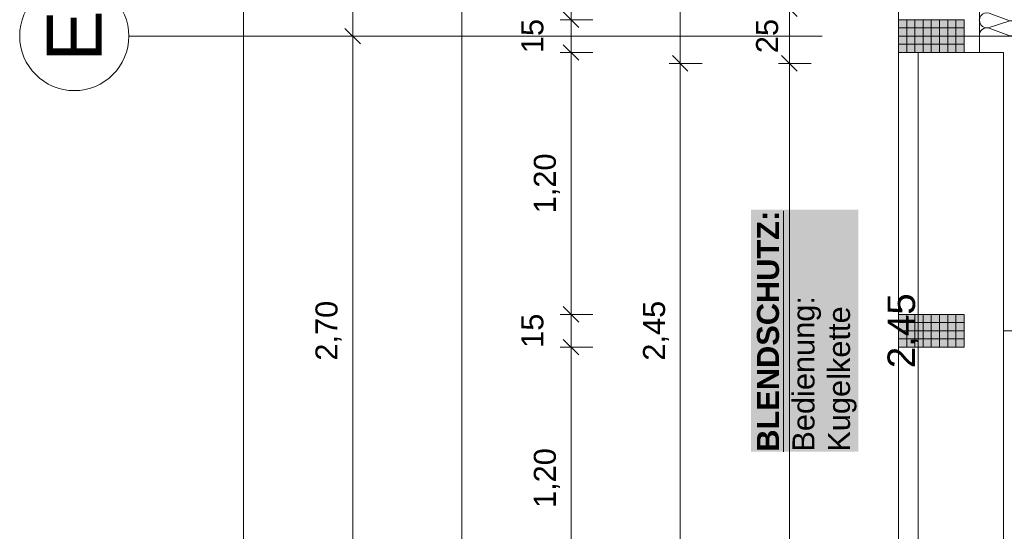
# Model space of a CAD drawing. Header units: metres. Extents: x -45 to 152, y -127 to 99.
# Tile 51 of 256: x -43.85 to -39.34, y -7.67 to -5.33. Entities that reach past the tile are written whole.
import ezdxf

# ---------------------------------------------------------------- set-up
doc = ezdxf.new("R2010")
doc.units = ezdxf.units.M
doc.header["$PDMODE"] = 1
doc.header["$PDSIZE"] = -2
doc.linetypes.add('Achsen 01', pattern=[5.291531, 3.175, -1.058062, 0.352704, -0.705764])
doc.linetypes.add('Raster 01', pattern=[2, 1, -1])
doc.layers.get('0').update_dxf_attribs({"lineweight": 25})
for name, color, linetype, lineweight, true_color in [('014_Fassadenarbeiten-000 Aufsicht Betonfertigteile', 7, 'Continuous', 9, 0xc0c0c0), ('014_Fassadenarbeiten-330 mineralische Dämmung', 7, 'Continuous', 9, 0x666666), ('031_Metallbauarbeiten-330 Aufsicht Metallbauarbeiten', 7, 'Continuous', 9, 0xa6a6a6), ('AV1-Achsen', 1, 'Achsen 01', 18, 0xff0000), ('AV1-Raster', 7, 'Raster 01', 9, 0xa6a6a6)]:
    doc.layers.add(name, color=color, linetype=linetype, lineweight=lineweight, true_color=true_color)
for name, color, linetype, lineweight in [('014_Fassadenarbeiten-330 Betonfertigteile vertikal', 7, 'Continuous', 9), ('030_Sonnenschutzarbeiten-BLENDSCHUTZ', 7, 'Continuous', 5), ('030_Sonnenschutzarbeiten-BLENDSCHUTZ  Beschriftung', 7, 'Continuous', 5), ('_1.35m (3D)', 7, 'Continuous', 9), ('_GRU (2D)', 7, 'Continuous', 9), ('_OG 2 (2D)', 7, 'Continuous', 9), ('_OG 2 - DS (2D)', 7, 'Continuous', 9), ('Bemaßung-Bemaßung', 7, 'Continuous', 9)]:
    doc.layers.add(name, color=color, linetype=linetype, lineweight=lineweight)
doc.layers.get('0').freeze()
doc.styles.add('Arial', font='arial.ttf')
doc.styles.add('Arial (bold)', font='arialbd.ttf')
doc.dimstyles.new('COE 50', dxfattribs={"dimtxt": 126.090495, "dimasz": 0.001414, "dimexe": 0.001, "dimexo": 0.01, "dimgap": 0.001, "dimtad": 1, "dimdec": 3, "dimtxsty": 'Arial', "dimblk": 'VW_SLASH-4', "dimblk1": 'VW_SLASH-4', "dimblk2": 'VW_SLASH-4', "dimcen": 0, "dimadec": 3, "dimazin": 0, "dimtfac": 0.8, "dimtdec": 3, "dimtix": 1, "dimtmove": 0, "dimatfit": 0, "dimldrblk": 'VW_SLASH-3', "dimfxl": 0.002, "dimfxlon": 1, "dimfrac": 2, "dimtolj": 1, "dimarcsym": 0})
pattern_1 = [(-90, (0, 0), (0.0375, 0), [])]
pattern_2 = [(0, (0, 0), (2e-18, -0.0375), [])]

# ---------------------------------------------------------------- blocks, each defined once
blk = doc.blocks.new('Group-2')
at = {"layer": 'AV1-Raster'}
for p, q in [((1.35, -5.4), (-40.5, -5.4)), ((1.35, -6.75), (-40.5, -6.75))]:
    blk.add_line(p, q, dxfattribs=at)
blk = doc.blocks.new('1.35m (3D)')
at = {"layer": 'AV1-Raster', "color": 7}
blk.add_blockref('Group-2', (0, 0), dxfattribs=at)
blk = doc.blocks.new('Blendschutz Beschriftung')
at = {"layer": '030_Sonnenschutzarbeiten-BLENDSCHUTZ  Beschriftung', "color": 254, "linetype": 'Continuous', "transparency": 33554559}
blk.add_solid([(-0.554, -0.1644), (0.554, -0.1644), (-0.554, 0.3267), (0.554, 0.3267)], dxfattribs=at)
at = {"layer": '030_Sonnenschutzarbeiten-BLENDSCHUTZ  Beschriftung', "insert": (-0.554, 0.3002), "char_height": 0.100872, "attachment_point": 1, "line_spacing_factor": 0.967016, "style": 'Arial (bold)'}
blk.add_mtext('{\\LBLENDSCHUTZ:}{\\fArial|b0|i0|c0|p0;\\l\\PBedienung: \\PKugelkette }', dxfattribs=at)
blk = doc.blocks.new('VW_SLASH-4')
at = {"color": 0, "linetype": 'ByBlock', "lineweight": -2, "transparency": 16777216}
blk.add_line((0, 0), (-1, 0), dxfattribs=at)
at = {"color": 0, "linetype": 'Continuous', "lineweight": 15, "transparency": 16777216, "flags": 128}
blk.add_lwpolyline([(0.5, 0.5), (-0.5, -0.5)], dxfattribs=at)
blk = doc.blocks.new('*D49')
at = {"layer": '030_Sonnenschutzarbeiten-BLENDSCHUTZ', "color": 0, "lineweight": -2}
for p, q in [((-39.575, -5.525), (-39.725, -5.525)), ((-39.675, -7.9043), (-39.675, -5.5957)), ((-39.575, -7.975), (-39.725, -7.975))]:
    blk.add_line(p, q, dxfattribs=at)
at = {"layer": 'Defpoints', "color": 0}
for p in [(-39.675, -5.525), (-38.91, -5.525), (-38.91, -7.975)]:
    blk.add_point(p, dxfattribs=at)
at = {"layer": '030_Sonnenschutzarbeiten-BLENDSCHUTZ', "color": 0, "lineweight": -2, "xscale": 0.070693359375, "yscale": 0.070693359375, "zscale": 0.070693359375}
for p, rotation in [((-39.675, -5.525), 90), ((-39.675, -7.975), 270)]:
    blk.add_blockref('VW_SLASH-4', p, dxfattribs=dict(at, rotation=rotation))
at = {"layer": '030_Sonnenschutzarbeiten-BLENDSCHUTZ', "color": 0, "lineweight": 13, "insert": (-39.8008, -6.75), "char_height": 0.12609, "attachment_point": 5, "rotation": 90, "style": 'Arial'}
blk.add_mtext('\\A1;2,45', dxfattribs=at)
blk = doc.blocks.new('VW_SLASH-3')
at = {"color": 0, "linetype": 'ByBlock', "lineweight": -2, "transparency": 16777216}
blk.add_line((0, 0), (-1, 0), dxfattribs=at)
at = {"color": 0, "linetype": 'Continuous', "lineweight": 15, "transparency": 16777216, "flags": 128}
blk.add_lwpolyline([(0.5, 0.5), (-0.5, -0.5)], dxfattribs=at)
blk = doc.blocks.new('Group-187')
at = {"layer": '014_Fassadenarbeiten-330 mineralische Dämmung', "transparency": 33554687, "flags": 128}
for points in [[(-5.2626, 39.32, -0.324435), (-5.2752, 39.2816, -0.324435), (-5.3156, 39.2816, -0.324435), (-5.3282, 39.32), (-5.2949, 39.41, 0.324488), (-5.3075, 39.4485, 0.324488), (-5.3479, 39.4485, 0.324488), (-5.3605, 39.41), (-5.3315, 39.32, -0.324435), (-5.3441, 39.2816, -0.324435), (-5.3845, 39.2816, -0.324435), (-5.3971, 39.32), (-5.3638, 39.41, 0.54007), (-5.4, 39.4548)], [(-5.3315, 39.32), (-5.3605, 39.41, -1.372995), (-5.2949, 39.41)]]:
    blk.add_lwpolyline(points, format="xyb", dxfattribs=at)
blk = doc.blocks.new('Group-188')
at = {"layer": '014_Fassadenarbeiten-330 mineralische Dämmung', "transparency": 33554687}
blk.add_blockref('Group-187', (0, 0), dxfattribs=at)
blk = doc.blocks.new('Parametric Object-25')
at = {"layer": '014_Fassadenarbeiten-330 mineralische Dämmung', "color": 7, "transparency": 33554687}
blk.add_blockref('Group-188', (0, 0), dxfattribs=at)
at = {"layer": '014_Fassadenarbeiten-330 mineralische Dämmung', "color": 0, "flags": 1}
for tag in ['IFC_UUID', 'instanceID', 'prm0_name', 'prm0_type', 'prm0_value', 'prm1_name', 'prm1_type', 'prm1_value', 'prm2_name', 'prm2_type', 'prm2_value', 'prm3_name', 'prm3_type', 'prm3_value', 'prm4_name', 'prm4_type', 'prm4_value', 'prm5_name', 'prm5_type', 'prm5_value', 'prm6_name', 'prm6_type', 'prm6_value']:
    blk.add_attdef(tag, (-39.4645, -5.4048), '', height=0.00018, dxfattribs=at)
blk = doc.blocks.new('*D442')
at = {"layer": 'Bemaßung-Bemaßung', "color": 0, "lineweight": -2}
for p, q in [((-42.725, 0), (-42.875, 0)), ((-42.825, -21.5293), (-42.825, -0.0707)), ((-42.725, -21.6), (-42.875, -21.6))]:
    blk.add_line(p, q, dxfattribs=at)
at = {"layer": 'Defpoints', "color": 0}
for p in [(-39.15, 0), (-42.825, 0), (-39.15, -21.6)]:
    blk.add_point(p, dxfattribs=at)
at = {"layer": 'Bemaßung-Bemaßung', "color": 0, "lineweight": -2, "xscale": 0.070693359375, "yscale": 0.070693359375, "zscale": 0.070693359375}
for p, rotation in [((-42.825, 0), 90), ((-42.825, -21.6), 270)]:
    blk.add_blockref('VW_SLASH-4', p, dxfattribs=dict(at, rotation=rotation))
at = {"layer": 'Bemaßung-Bemaßung', "color": 0, "insert": (-42.9659, -10.8), "char_height": 0.15131, "attachment_point": 5, "rotation": 90, "style": 'Arial'}
blk.add_mtext('\\A1;21,60', dxfattribs=at)
blk = doc.blocks.new('*D443')
at = {"layer": 'Bemaßung-Bemaßung', "color": 0, "lineweight": -2}
for p, q in [((-42.225, 0), (-42.375, 0)), ((-42.325, -5.3293), (-42.325, -0.0707)), ((-42.225, -5.4), (-42.375, -5.4))]:
    blk.add_line(p, q, dxfattribs=at)
at = {"layer": 'Defpoints', "color": 0}
for p in [(-39.15, 0), (-42.325, 0), (-39.15, -5.4)]:
    blk.add_point(p, dxfattribs=at)
at = {"layer": 'Bemaßung-Bemaßung', "color": 0, "lineweight": -2, "xscale": 0.070693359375, "yscale": 0.070693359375, "zscale": 0.070693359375}
for p, rotation in [((-42.325, 0), 90), ((-42.325, -5.4), 270)]:
    blk.add_blockref('VW_SLASH-4', p, dxfattribs=dict(at, rotation=rotation))
at = {"layer": 'Bemaßung-Bemaßung', "color": 0, "insert": (-42.4356, -2.7), "char_height": 0.10087, "attachment_point": 5, "rotation": 90, "style": 'Arial'}
blk.add_mtext('\\A1;5,40', dxfattribs=at)
blk = doc.blocks.new('*D444')
at = {"layer": 'Bemaßung-Bemaßung', "color": 0, "lineweight": -2}
for p, q in [((-42.225, -5.4), (-42.375, -5.4)), ((-42.325, -8.0293), (-42.325, -5.4707)), ((-42.225, -8.1), (-42.375, -8.1))]:
    blk.add_line(p, q, dxfattribs=at)
at = {"layer": 'Defpoints', "color": 0}
for p in [(-42.325, -5.4), (-39.15, -5.4), (-39.15, -8.1)]:
    blk.add_point(p, dxfattribs=at)
at = {"layer": 'Bemaßung-Bemaßung', "color": 0, "lineweight": -2, "xscale": 0.070693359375, "yscale": 0.070693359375, "zscale": 0.070693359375}
for p, rotation in [((-42.325, -5.4), 90), ((-42.325, -8.1), 270)]:
    blk.add_blockref('VW_SLASH-4', p, dxfattribs=dict(at, rotation=rotation))
at = {"layer": 'Bemaßung-Bemaßung', "color": 0, "insert": (-42.4356, -6.75), "char_height": 0.10087, "attachment_point": 5, "rotation": 90, "style": 'Arial'}
blk.add_mtext('\\A1;2,70', dxfattribs=at)
blk = doc.blocks.new('*D459')
at = {"layer": 'Bemaßung-Bemaßung', "color": 0, "lineweight": -2}
for p, q in [((-41.725, 0.675), (-41.875, 0.675)), ((-41.825, -22.2043), (-41.825, 0.6043)), ((-41.725, -22.275), (-41.875, -22.275))]:
    blk.add_line(p, q, dxfattribs=at)
at = {"layer": 'Defpoints', "color": 0}
for p in [(-41.825, 0.675), (-39.825, 0.675), (-39.825, -22.275)]:
    blk.add_point(p, dxfattribs=at)
at = {"layer": 'Bemaßung-Bemaßung', "color": 0, "lineweight": -2, "xscale": 0.070693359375, "yscale": 0.070693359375, "zscale": 0.070693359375}
for p, rotation in [((-41.825, 0.675), 90), ((-41.825, -22.275), 270)]:
    blk.add_blockref('VW_SLASH-4', p, dxfattribs=dict(at, rotation=rotation))
at = {"layer": 'Bemaßung-Bemaßung', "color": 0, "insert": (-41.9356, -10.8), "char_height": 0.10087, "attachment_point": 5, "rotation": 90, "style": 'Arial'}
blk.add_mtext('\\A1;22,95', dxfattribs=at)
blk = doc.blocks.new('*D644')
at = {"layer": 'Bemaßung-Bemaßung', "color": 0, "linetype": 'Continuous', "lineweight": -2}
for p, q in [((-41.225, -6.825), (-41.375, -6.825)), ((-41.325, -6.8957), (-41.325, -7.9543)), ((-41.225, -8.025), (-41.375, -8.025))]:
    blk.add_line(p, q, dxfattribs=at)
at = {"layer": 'Defpoints', "color": 0}
for p in [(-39.825, -6.825), (-41.325, -8.025), (-39.825, -8.025)]:
    blk.add_point(p, dxfattribs=at)
at = {"layer": 'Bemaßung-Bemaßung', "color": 0, "lineweight": -2, "xscale": 0.070693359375, "yscale": 0.070693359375, "zscale": 0.070693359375}
for p, rotation in [((-41.325, -6.825), 90), ((-41.325, -8.025), 270)]:
    blk.add_blockref('VW_SLASH-4', p, dxfattribs=dict(at, rotation=rotation))
at = {"layer": 'Bemaßung-Bemaßung', "color": 0, "insert": (-41.4356, -7.425), "char_height": 0.10087, "attachment_point": 5, "rotation": 90, "style": 'Arial'}
blk.add_mtext('\\A1;1,20', dxfattribs=at)
blk = doc.blocks.new('*D645')
at = {"layer": 'Bemaßung-Bemaßung', "color": 0, "linetype": 'Continuous', "lineweight": -2}
for p, q in [((-41.325, -6.6043), (-41.325, -6.5336)), ((-41.225, -6.675), (-41.375, -6.675)), ((-41.325, -6.675), (-41.325, -6.825)), ((-41.225, -6.825), (-41.375, -6.825)), ((-41.325, -6.8957), (-41.325, -6.9664))]:
    blk.add_line(p, q, dxfattribs=at)
at = {"layer": 'Defpoints', "color": 0}
for p in [(-39.825, -6.675), (-41.325, -6.825), (-39.825, -6.825)]:
    blk.add_point(p, dxfattribs=at)
at = {"layer": 'Bemaßung-Bemaßung', "color": 0, "lineweight": -2, "xscale": 0.070693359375, "yscale": 0.070693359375, "zscale": 0.070693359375}
for p, rotation in [((-41.325, -6.675), 270), ((-41.325, -6.825), 90)]:
    blk.add_blockref('VW_SLASH-4', p, dxfattribs=dict(at, rotation=rotation))
at = {"layer": 'Bemaßung-Bemaßung', "color": 0, "insert": (-41.5015, -6.75), "char_height": 0.10087, "attachment_point": 5, "rotation": 90, "style": 'Arial'}
blk.add_mtext('\\A1;15', dxfattribs=at)
blk = doc.blocks.new('*D646')
at = {"layer": 'Bemaßung-Bemaßung', "color": 0, "linetype": 'Continuous', "lineweight": -2}
for p, q in [((-41.225, -5.475), (-41.375, -5.475)), ((-41.325, -5.5457), (-41.325, -6.6043)), ((-41.225, -6.675), (-41.375, -6.675))]:
    blk.add_line(p, q, dxfattribs=at)
at = {"layer": 'Defpoints', "color": 0}
for p in [(-39.825, -5.475), (-41.325, -6.675), (-39.825, -6.675)]:
    blk.add_point(p, dxfattribs=at)
at = {"layer": 'Bemaßung-Bemaßung', "color": 0, "lineweight": -2, "xscale": 0.070693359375, "yscale": 0.070693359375, "zscale": 0.070693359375}
for p, rotation in [((-41.325, -5.475), 90), ((-41.325, -6.675), 270)]:
    blk.add_blockref('VW_SLASH-4', p, dxfattribs=dict(at, rotation=rotation))
at = {"layer": 'Bemaßung-Bemaßung', "color": 0, "insert": (-41.4356, -6.075), "char_height": 0.10087, "attachment_point": 5, "rotation": 90, "style": 'Arial'}
blk.add_mtext('\\A1;1,20', dxfattribs=at)
blk = doc.blocks.new('*D647')
at = {"layer": 'Bemaßung-Bemaßung', "color": 0, "linetype": 'Continuous', "lineweight": -2}
for p, q in [((-41.325, -5.2543), (-41.325, -5.1836)), ((-41.225, -5.325), (-41.375, -5.325)), ((-41.325, -5.325), (-41.325, -5.475)), ((-41.225, -5.475), (-41.375, -5.475)), ((-41.325, -5.5457), (-41.325, -5.6164))]:
    blk.add_line(p, q, dxfattribs=at)
at = {"layer": 'Defpoints', "color": 0}
for p in [(-39.825, -5.325), (-41.325, -5.475), (-39.825, -5.475)]:
    blk.add_point(p, dxfattribs=at)
at = {"layer": 'Bemaßung-Bemaßung', "color": 0, "lineweight": -2, "xscale": 0.070693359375, "yscale": 0.070693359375, "zscale": 0.070693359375}
for p, rotation in [((-41.325, -5.325), 270), ((-41.325, -5.475), 90)]:
    blk.add_blockref('VW_SLASH-4', p, dxfattribs=dict(at, rotation=rotation))
at = {"layer": 'Bemaßung-Bemaßung', "color": 0, "insert": (-41.5015, -5.4), "char_height": 0.10087, "attachment_point": 5, "rotation": 90, "style": 'Arial'}
blk.add_mtext('\\A1;15', dxfattribs=at)
blk = doc.blocks.new('*D648')
at = {"layer": 'Bemaßung-Bemaßung', "color": 0, "linetype": 'Continuous', "lineweight": -2}
for p, q in [((-41.225, -4.125), (-41.375, -4.125)), ((-41.325, -4.1957), (-41.325, -5.2543)), ((-41.225, -5.325), (-41.375, -5.325))]:
    blk.add_line(p, q, dxfattribs=at)
at = {"layer": 'Defpoints', "color": 0}
for p in [(-39.825, -4.125), (-41.325, -5.325), (-39.825, -5.325)]:
    blk.add_point(p, dxfattribs=at)
at = {"layer": 'Bemaßung-Bemaßung', "color": 0, "lineweight": -2, "xscale": 0.070693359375, "yscale": 0.070693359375, "zscale": 0.070693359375}
for p, rotation in [((-41.325, -4.125), 90), ((-41.325, -5.325), 270)]:
    blk.add_blockref('VW_SLASH-4', p, dxfattribs=dict(at, rotation=rotation))
at = {"layer": 'Bemaßung-Bemaßung', "color": 0, "insert": (-41.4356, -4.725), "char_height": 0.10087, "attachment_point": 5, "rotation": 90, "style": 'Arial'}
blk.add_mtext('\\A1;1,20', dxfattribs=at)
blk = doc.blocks.new('*D683')
at = {"layer": 'Bemaßung-Bemaßung', "color": 0, "linetype": 'Continuous', "lineweight": -2}
for p, q in [((-40.225, -5.525), (-40.375, -5.525)), ((-40.325, -5.5957), (-40.325, -18.2043)), ((-40.225, -18.275), (-40.375, -18.275))]:
    blk.add_line(p, q, dxfattribs=at)
at = {"layer": 'Defpoints', "color": 0}
for p in [(-39.025, -5.525), (-40.325, -18.275), (-38.95, -18.275)]:
    blk.add_point(p, dxfattribs=at)
at = {"layer": 'Bemaßung-Bemaßung', "color": 0, "lineweight": -2, "xscale": 0.070693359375, "yscale": 0.070693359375, "zscale": 0.070693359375}
for p, rotation in [((-40.325, -5.525), 90), ((-40.325, -18.275), 270)]:
    blk.add_blockref('VW_SLASH-4', p, dxfattribs=dict(at, rotation=rotation))
at = {"layer": 'Bemaßung-Bemaßung', "color": 0, "insert": (-40.4356, -11.9), "char_height": 0.10087, "attachment_point": 5, "rotation": 90, "style": 'Arial'}
blk.add_mtext('\\A1;12,75', dxfattribs=at)
blk = doc.blocks.new('*D684')
at = {"layer": 'Bemaßung-Bemaßung', "color": 0, "linetype": 'Continuous', "lineweight": -2}
for p, q in [((-40.225, -5.275), (-40.375, -5.275)), ((-40.325, -5.3457), (-40.325, -5.4543)), ((-40.225, -5.525), (-40.375, -5.525))]:
    blk.add_line(p, q, dxfattribs=at)
at = {"layer": 'Defpoints', "color": 0}
for p in [(-39.025, -5.275), (-40.325, -5.525), (-39.025, -5.525)]:
    blk.add_point(p, dxfattribs=at)
at = {"layer": 'Bemaßung-Bemaßung', "color": 0, "lineweight": -2, "xscale": 0.070693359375, "yscale": 0.070693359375, "zscale": 0.070693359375}
for p, rotation in [((-40.325, -5.275), 90), ((-40.325, -5.525), 270)]:
    blk.add_blockref('VW_SLASH-4', p, dxfattribs=dict(at, rotation=rotation))
at = {"layer": 'Bemaßung-Bemaßung', "color": 0, "insert": (-40.4265, -5.4), "char_height": 0.10087, "attachment_point": 5, "rotation": 90, "style": 'Arial'}
blk.add_mtext('\\A1;25', dxfattribs=at)
blk = doc.blocks.new('*D729')
at = {"layer": 'Bemaßung-Bemaßung', "color": 0, "lineweight": -2}
for p, q in [((-40.725, -5.525), (-40.875, -5.525)), ((-40.825, -5.5957), (-40.825, -7.9043)), ((-40.725, -7.975), (-40.875, -7.975))]:
    blk.add_line(p, q, dxfattribs=at)
at = {"layer": 'Defpoints', "color": 0}
for p in [(-39.275, -5.525), (-40.825, -7.975), (-39.025, -7.975)]:
    blk.add_point(p, dxfattribs=at)
at = {"layer": 'Bemaßung-Bemaßung', "color": 0, "lineweight": -2, "xscale": 0.070693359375, "yscale": 0.070693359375, "zscale": 0.070693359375}
for p, rotation in [((-40.825, -5.525), 90), ((-40.825, -7.975), 270)]:
    blk.add_blockref('VW_SLASH-4', p, dxfattribs=dict(at, rotation=rotation))
at = {"layer": 'Bemaßung-Bemaßung', "color": 0, "insert": (-40.9356, -6.75), "char_height": 0.10087, "attachment_point": 5, "rotation": 90, "style": 'Arial'}
blk.add_mtext('\\A1;2,45', dxfattribs=at)
blk = doc.blocks.new('*D730')
at = {"layer": 'Bemaßung-Bemaßung', "color": 0, "lineweight": -2}
for p, q in [((-40.725, 0.125), (-40.875, 0.125)), ((-40.825, 0.0543), (-40.825, -5.4543)), ((-40.725, -5.525), (-40.875, -5.525))]:
    blk.add_line(p, q, dxfattribs=at)
at = {"layer": 'Defpoints', "color": 0}
for p in [(-39.275, 0.125), (-40.825, -5.525), (-39.275, -5.525)]:
    blk.add_point(p, dxfattribs=at)
at = {"layer": 'Bemaßung-Bemaßung', "color": 0, "lineweight": -2, "xscale": 0.070693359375, "yscale": 0.070693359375, "zscale": 0.070693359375}
for p, rotation in [((-40.825, 0.125), 90), ((-40.825, -5.525), 270)]:
    blk.add_blockref('VW_SLASH-4', p, dxfattribs=dict(at, rotation=rotation))
at = {"layer": 'Bemaßung-Bemaßung', "color": 0, "insert": (-40.9356, -2.7), "char_height": 0.10087, "attachment_point": 5, "rotation": 90, "style": 'Arial'}
blk.add_mtext('\\A1;5,65', dxfattribs=at)
blk = doc.blocks.new('Group-741')
at = {"layer": 'AV1-Achsen'}
blk.add_line((-43.35, -5.4), (4.2, -5.4), dxfattribs=at)
at = {"layer": 'AV1-Achsen', "linetype": 'Continuous'}
blk.add_circle((-43.6, -5.4), 0.25, dxfattribs=at)
at = {"layer": 'AV1-Achsen', "insert": (-43.6, -5.4), "char_height": 0.2522, "attachment_point": 5, "rotation": 90, "line_spacing_factor": 0.969122, "style": 'Arial'}
blk.add_mtext('E', dxfattribs=at)
blk = doc.blocks.new('GRU (2D)')
at = {"layer": 'AV1-Achsen', "color": 7}
blk.add_blockref('Group-741', (0, 0), dxfattribs=at)
blk = doc.blocks.new('OG 2 - DS (2D)')
at = {"layer": '030_Sonnenschutzarbeiten-BLENDSCHUTZ  Beschriftung', "color": 7, "rotation": 90}
blk.add_blockref('Blendschutz Beschriftung', (-40.1733, -6.75), dxfattribs=at)
at = {"layer": '030_Sonnenschutzarbeiten-BLENDSCHUTZ', "color": 7, "insert": (-39.5913, -7.1121), "char_height": 0.12609, "attachment_point": 1, "rotation": 90, "line_spacing_factor": 0.969122, "style": 'Arial'}
blk.add_mtext('H=2,50m', dxfattribs=at)
at = {"layer": '030_Sonnenschutzarbeiten-BLENDSCHUTZ', "color": 7, "lineweight": 13}
dim = blk.add_linear_dim(base=(-39.675, -5.525), p1=(-38.91, -7.975), p2=(-38.91, -5.525), angle=270, text='2,45', dimstyle='COE 50', override={"dimtxt": 0.12609, "dimasz": 0.070693, "dimexe": 0.05, "dimgap": 0.05, "dimpost": '<>', "dimtxsty": 'Arial', "dimtmove": 2, "dimfxl": 0.1}, dxfattribs=at)
dim.commit()
dim.dimension.update_dxf_attribs({"geometry": '*D49', "text_midpoint": (-39.8008, -6.75)})
blk = doc.blocks.new('OG 2 (2D)')
at = {"layer": '014_Fassadenarbeiten-000 Aufsicht Betonfertigteile', "flags": 128}
blk.add_lwpolyline([(-39.455, 0.305), (-39.455, -21.905), (-39.825, -22.275), (-39.825, 0.675)], close=True, dxfattribs=at)
at = {"layer": '014_Fassadenarbeiten-330 mineralische Dämmung', "flags": 128}
blk.add_lwpolyline([(-18.9, 0.305), (-18.9, 0.125), (-39.275, 0.125), (-39.275, -5.4), (-39.455, -5.4), (-39.455, 0.305)], close=True, dxfattribs=at)
at = {"layer": '014_Fassadenarbeiten-330 mineralische Dämmung', "rotation": 90}
blk.add_blockref('Parametric Object-25', (0, 0), dxfattribs=at)
at = {"layer": 'Bemaßung-Bemaßung'}
dim = blk.add_linear_dim(base=(-41.825, 0.675), p1=(-39.825, -22.275), p2=(-39.825, 0.675), angle=270, text='22,95', dimstyle='COE 50', override={"dimtxt": 0.100872, "dimasz": 0.070693, "dimexe": 0.05, "dimgap": 0.05, "dimpost": '<>', "dimtxsty": 'Arial', "dimtmove": 2, "dimfxl": 0.1}, dxfattribs=at)
dim.commit()
dim.dimension.update_dxf_attribs({"geometry": '*D459', "text_midpoint": (-41.9356, -10.8)})
at = {"layer": 'Bemaßung-Bemaßung', "color": 1}
dim = blk.add_linear_dim(base=(-42.325, 0), p1=(-39.15, -5.4), p2=(-39.15, 0), angle=270, text='5,40', dimstyle='COE 50', override={"dimtxt": 0.100872, "dimasz": 0.070693, "dimexe": 0.05, "dimgap": 0.05, "dimpost": '<>', "dimtxsty": 'Arial', "dimtmove": 2, "dimfxl": 0.1}, dxfattribs=at)
dim.commit()
dim.dimension.update_dxf_attribs({"geometry": '*D443', "text_midpoint": (-42.4356, -2.7)})
at = {"layer": 'Bemaßung-Bemaßung', "linetype": 'Continuous'}
for base, p1, p2, text, override, picture, middle in [((-41.325, -5.325), (-39.825, -4.125), (-39.825, -5.325), '1,20', {"dimtxt": 0.100872, "dimasz": 0.070693, "dimexe": 0.05, "dimgap": 0.05, "dimpost": '<>', "dimtxsty": 'Arial', "dimtmove": 2, "dimfxl": 0.1}, '*D648', (-41.4356, -4.725)), ((-41.325, -5.475), (-39.825, -5.325), (-39.825, -5.475), '15', {"dimtxt": 0.100872, "dimasz": 0.070693, "dimexe": 0.05, "dimgap": 0.05, "dimpost": '<>', "dimtxsty": 'Arial', "dimtix": 0, "dimtmove": 2, "dimfxl": 0.1}, '*D647', (-41.5015, -5.4)), ((-41.325, -6.675), (-39.825, -5.475), (-39.825, -6.675), '1,20', {"dimtxt": 0.100872, "dimasz": 0.070693, "dimexe": 0.05, "dimgap": 0.05, "dimpost": '<>', "dimtxsty": 'Arial', "dimtmove": 2, "dimfxl": 0.1}, '*D646', (-41.4356, -6.075)), ((-41.325, -6.825), (-39.825, -6.675), (-39.825, -6.825), '15', {"dimtxt": 0.100872, "dimasz": 0.070693, "dimexe": 0.05, "dimgap": 0.05, "dimpost": '<>', "dimtxsty": 'Arial', "dimtix": 0, "dimtmove": 2, "dimfxl": 0.1}, '*D645', (-41.5015, -6.75)), ((-41.325, -8.025), (-39.825, -6.825), (-39.825, -8.025), '1,20', {"dimtxt": 0.100872, "dimasz": 0.070693, "dimexe": 0.05, "dimgap": 0.05, "dimpost": '<>', "dimtxsty": 'Arial', "dimtmove": 2, "dimfxl": 0.1}, '*D644', (-41.4356, -7.425))]:
    dim = blk.add_linear_dim(base=base, p1=p1, p2=p2, angle=270, text=text, dimstyle='COE 50', override=override, dxfattribs=at)
    dim.commit()
    dim.dimension.update_dxf_attribs({"geometry": picture, "text_midpoint": middle})
at = {"color": 255}
blk.add_wipeout([(-39.345, -5.475), (-39.345, -8.1), (-39.735, -8.1), (-39.735, -5.475)], dxfattribs=at).dxf.layer = '031_Metallbauarbeiten-330 Aufsicht Metallbauarbeiten'
at = {"layer": '014_Fassadenarbeiten-330 Betonfertigteile vertikal', "linetype": 'Continuous', "lineweight": 0}
for points in [[(-39.525, -5.325), (-39.525, -5.475), (-39.825, -5.475), (-39.825, -5.325)], [(-39.525, -6.675), (-39.525, -6.825), (-39.825, -6.825), (-39.825, -6.675)]]:
    blk.add_hatch(color=9, dxfattribs=at).paths.add_polyline_path(points)
at = {"layer": '014_Fassadenarbeiten-330 Betonfertigteile vertikal', "linetype": 'Continuous', "lineweight": 9}
h = blk.add_hatch(dxfattribs=at)
h.set_pattern_fill('Stahlbetonfertigteil', color=8, style=0, pattern_type=2)
h.set_pattern_definition(pattern_1)
h.paths.add_polyline_path([(-39.525, -5.325), (-39.525, -5.475), (-39.825, -5.475), (-39.825, -5.325)])
at = {"layer": '014_Fassadenarbeiten-330 Betonfertigteile vertikal', "linetype": 'Continuous', "lineweight": 13}
h = blk.add_hatch(dxfattribs=at)
h.set_pattern_fill('Stahlbetonfertigteil-1', color=8, style=0, pattern_type=2)
h.set_pattern_definition(pattern_2)
h.paths.add_polyline_path([(-39.525, -5.325), (-39.525, -5.475), (-39.825, -5.475), (-39.825, -5.325)])
at = {"layer": '014_Fassadenarbeiten-330 Betonfertigteile vertikal', "linetype": 'Continuous', "lineweight": 9}
h = blk.add_hatch(dxfattribs=at)
h.set_pattern_fill('Stahlbetonfertigteil', color=8, style=0, pattern_type=2)
h.set_pattern_definition(pattern_1)
h.paths.add_polyline_path([(-39.525, -6.675), (-39.525, -6.825), (-39.825, -6.825), (-39.825, -6.675)])
at = {"layer": '014_Fassadenarbeiten-330 Betonfertigteile vertikal', "linetype": 'Continuous', "lineweight": 13}
h = blk.add_hatch(dxfattribs=at)
h.set_pattern_fill('Stahlbetonfertigteil-1', color=8, style=0, pattern_type=2)
h.set_pattern_definition(pattern_2)
h.paths.add_polyline_path([(-39.525, -6.675), (-39.525, -6.825), (-39.825, -6.825), (-39.825, -6.675)])
at = {"layer": '014_Fassadenarbeiten-330 Betonfertigteile vertikal', "flags": 128}
for points in [[(-39.525, -5.325), (-39.525, -5.475), (-39.825, -5.475), (-39.825, -5.325)], [(-39.525, -6.675), (-39.525, -6.825), (-39.825, -6.825), (-39.825, -6.675)]]:
    blk.add_lwpolyline(points, close=True, dxfattribs=at)
at = {"layer": '031_Metallbauarbeiten-330 Aufsicht Metallbauarbeiten', "flags": 128}
blk.add_lwpolyline([(-39.345, -5.475), (-39.345, -8.1), (-39.735, -8.1), (-39.735, -5.475)], close=True, dxfattribs=at)
at = {"layer": 'Bemaßung-Bemaßung'}
for base, p1, p2, text, picture, middle in [((-40.825, -5.525), (-39.275, 0.125), (-39.275, -5.525), '5,65', '*D730', (-40.9356, -2.7)), ((-40.825, -7.975), (-39.275, -5.525), (-39.025, -7.975), '2,45', '*D729', (-40.9356, -6.75))]:
    dim = blk.add_linear_dim(base=base, p1=p1, p2=p2, angle=270, text=text, dimstyle='COE 50', override={"dimtxt": 0.100872, "dimasz": 0.070693, "dimexe": 0.05, "dimgap": 0.05, "dimpost": '<>', "dimtxsty": 'Arial', "dimtmove": 2, "dimfxl": 0.1}, dxfattribs=at)
    dim.commit()
    dim.dimension.update_dxf_attribs({"geometry": picture, "text_midpoint": middle})
at = {"layer": 'Bemaßung-Bemaßung', "color": 1}
for base, p1, p2, text, override, picture, middle in [((-42.825, 0), (-39.15, -21.6), (-39.15, 0), '21,60', {"dimtxt": 0.151309, "dimasz": 0.070693, "dimexe": 0.05, "dimgap": 0.05, "dimpost": '<>', "dimtxsty": 'Arial', "dimtmove": 2, "dimfxl": 0.1}, '*D442', (-42.9659, -10.8)), ((-42.325, -5.4), (-39.15, -8.1), (-39.15, -5.4), '2,70', {"dimtxt": 0.100872, "dimasz": 0.070693, "dimexe": 0.05, "dimgap": 0.05, "dimpost": '<>', "dimtxsty": 'Arial', "dimtmove": 2, "dimfxl": 0.1}, '*D444', (-42.4356, -6.75))]:
    dim = blk.add_linear_dim(base=base, p1=p1, p2=p2, angle=270, text=text, dimstyle='COE 50', override=override, dxfattribs=at)
    dim.commit()
    dim.dimension.update_dxf_attribs({"geometry": picture, "text_midpoint": middle})
at = {"layer": 'Bemaßung-Bemaßung', "linetype": 'Continuous'}
for base, p1, p2, text, picture, middle in [((-40.325, -5.525), (-39.025, -5.275), (-39.025, -5.525), '25', '*D684', (-40.4265, -5.4)), ((-40.325, -18.275), (-39.025, -5.525), (-38.95, -18.275), '12,75', '*D683', (-40.4356, -11.9))]:
    dim = blk.add_linear_dim(base=base, p1=p1, p2=p2, angle=270, text=text, dimstyle='COE 50', override={"dimtxt": 0.100872, "dimasz": 0.070693, "dimexe": 0.05, "dimgap": 0.05, "dimpost": '<>', "dimtxsty": 'Arial', "dimtmove": 2, "dimfxl": 0.1}, dxfattribs=at)
    dim.commit()
    dim.dimension.update_dxf_attribs({"geometry": picture, "text_midpoint": middle})

msp = doc.modelspace()

# ---------------------------------------------------------------- block references
at = {"layer": '_1.35m (3D)'}
msp.add_blockref('1.35m (3D)', (0, 0), dxfattribs=at)

# ---------------------------------------------------------------- next in the draw order: block references
at = {"layer": '_OG 2 - DS (2D)'}
msp.add_blockref('OG 2 - DS (2D)', (0, 0), dxfattribs=at)

# ---------------------------------------------------------------- next in the draw order: block references
at = {"layer": '_OG 2 (2D)'}
msp.add_blockref('OG 2 (2D)', (0, 0), dxfattribs=at)

# ---------------------------------------------------------------- next in the draw order: block references
at = {"layer": '_GRU (2D)'}
msp.add_blockref('GRU (2D)', (0, 0), dxfattribs=at)

doc.saveas('drawing.dxf')
